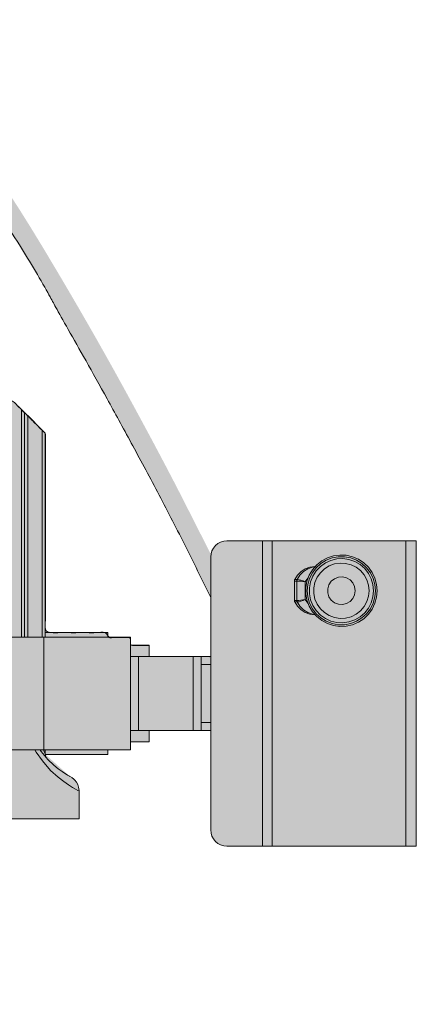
# Model space of a CAD drawing. Header units: inches. Extents: x -352 to 312, y -22 to 980.
# Tile 11 of 11: x 78 to 312, y 401 to 980. Entities that reach past the tile are written whole.
import ezdxf

# ---------------------------------------------------------------- set-up
doc = ezdxf.new("R2010")
doc.units = ezdxf.units.IN
doc.header["$LTSCALE"] = 48
doc.header["$MEASUREMENT"] = 0
doc.layers.add('None', color=7, linetype='Continuous', lineweight=5)

# ---------------------------------------------------------------- blocks, each defined once
blk = doc.blocks.new('Group')
at = {"layer": 'None', "linetype": 'Continuous', "lineweight": 0, "true_color": 0x404040, "transparency": 33554687}
h = blk.add_hatch(color=250, dxfattribs=at)
h.paths.add_polyline_path([(311.74, 493.87), (311.74, 673.4), (200.24, 673.4), (198.45, 673.29), (196.83, 672.93), (195.4, 672.31), (194.14, 671.45), (193.07, 670.33), (192.18, 668.96), (191.47, 667.33), (190.94, 665.45), (190.6, 666.12), (189.82, 667.64), (188.6, 670.02), (186.95, 673.27), (184.87, 677.37), (182.35, 682.33), (179.4, 688.15), (176.02, 694.83), (172.3, 702.13), (168.35, 709.78), (164.16, 717.8), (159.73, 726.18), (155.07, 734.93), (150.17, 744.04), (145.04, 753.51), (139.67, 763.34), (134.12, 773.41), (128.42, 783.6), (122.6, 793.9), (116.63, 804.31), (110.53, 814.84), (104.29, 825.49), (97.92, 836.24), (91.4, 847.12), (84.85, 857.86), (78.37, 868.21), (71.94, 878.19), (65.58, 887.78), (59.27, 896.99), (53.03, 905.81), (46.85, 914.26), (40.73, 922.32), (38.76, 924.85), (36.75, 927.4), (34.7, 929.97), (32.62, 932.55), (30.5, 935.14), (28.35, 937.75), (26.15, 940.38), (23.92, 943.02), (21.67, 945.64), (19.39, 948.19), (17.09, 950.68), (14.77, 953.1), (12.44, 955.45), (10.08, 957.74), (7.71, 959.97), (5.31, 962.12), (2.9, 964.2), (0.48, 966.16), (-1.95, 968.02), (-4.4, 969.78), (-6.85, 971.42), (-9.32, 972.97), (-11.8, 974.4), (-14.28, 975.73), (-16.77, 976.91), (-19.26, 977.91), (-21.74, 978.72), (-24.21, 979.34), (-26.67, 979.77), (-29.13, 980.02), (-31.59, 980.08), (-34.03, 979.95), (-40.22, 978.63), (-45.75, 975.84), (-50.61, 971.6), (-54.81, 965.89), (-58.35, 958.72), (-61.23, 950.1), (-63.45, 940.01), (-65.01, 928.46), (-65.76, 922.36), (-66.39, 916.08), (-66.9, 909.61), (-67.3, 902.97), (-67.58, 896.14), (-67.75, 889.13), (-67.79, 881.94), (-67.72, 874.56), (-70.56, 874.56), (-70.86, 874.56), (-71.13, 874.52), (-71.37, 874.43), (-71.57, 874.29), (-71.74, 874.11), (-71.88, 873.88), (-71.98, 873.61), (-72.05, 873.29), (-75.41, 852.23), (-77.67, 851.37), (-81.15, 825.24), (-81.17, 825.13), (-81.19, 824.99), (-81.2, 824.84), (-81.22, 824.67), (-81.22, 824.49), (-81.23, 824.28), (-81.24, 824.07), (-81.24, 823.83), (-81.24, 809.86), (-80.2, 792.09), (-80.2, 764.31), (-84.64, 764.31), (-84.64, 759.95), (-87, 759.95), (-87, 755.5), (-145.37, 755.5), (-145.37, 758.33), (-191.1, 758.33), (-191.1, 755.6), (-199.41, 755.6), (-218.31, 736.6), (-218.31, 619.43), (-247.6, 619.43), (-247.6, 616.6), (-251.38, 616.6), (-251.38, 636.44), (-258.94, 636.44), (-258.92, 631.79), (-258.9, 627.76), (-258.9, 624.35), (-258.89, 621.56), (-258.9, 619.39), (-258.9, 617.84), (-258.92, 616.91), (-258.94, 616.6), (-268.39, 616.6), (-268.39, 629.83), (-283.51, 629.83), (-288.28, 627.75), (-293.42, 600.16), (-312.99, 600.16), (-312.99, 597.24), (-319.47, 597.24), (-319.47, 594.87), (-351.48, 594.87), (-351.48, 572.26), (-319.6, 572.26), (-319.6, 569.73), (-312.99, 569.73), (-312.99, 566.9), (-293.42, 566.9), (-288.37, 539.31), (-283.51, 537.29), (-268.39, 537.23), (-268.39, 550.46), (-258.94, 550.46), (-258.94, 530.66), (-251.38, 530.66), (-251.38, 550.46), (-247.6, 550.46), (-247.6, 547.62), (-218.41, 547.62), (-218.38, 547.32), (-218.37, 547.03), (-218.41, 546.76), (-218.47, 546.49), (-218.56, 546.24), (-218.69, 546.01), (-218.85, 545.78), (-219.03, 545.57), (-219.12, 545.48), (-219.24, 545.37), (-219.37, 545.22), (-219.53, 545.05), (-219.72, 544.85), (-219.93, 544.63), (-220.16, 544.38), (-220.42, 544.1), (-220.7, 543.8), (-221.01, 543.49), (-221.34, 543.16), (-221.69, 542.82), (-222.07, 542.46), (-222.47, 542.09), (-222.9, 541.71), (-223.35, 541.31), (-223.82, 540.89), (-224.32, 540.47), (-224.84, 540.04), (-225.39, 539.61), (-225.96, 539.16), (-226.55, 538.7), (-227.17, 538.24), (-227.81, 537.77), (-228.47, 537.29), (-229.16, 536.82), (-229.87, 536.36), (-230.61, 535.89), (-231.37, 535.43), (-232.15, 534.98), (-232.96, 534.52), (-233.79, 534.07), (-234.07, 533.92), (-234.33, 533.75), (-234.59, 533.58), (-234.83, 533.39), (-235.07, 533.2), (-235.29, 532.99), (-235.51, 532.77), (-235.72, 532.54), (-235.92, 532.3), (-236.1, 532.06), (-236.28, 531.81), (-236.45, 531.56), (-236.62, 531.3), (-236.77, 531.04), (-236.91, 530.78), (-237.05, 530.51), (-237.18, 530.23), (-237.29, 529.96), (-237.4, 529.68), (-237.5, 529.4), (-237.6, 529.12), (-237.68, 528.84), (-237.75, 528.55), (-237.82, 528.27), (-237.88, 527.98), (-237.93, 527.7), (-237.97, 527.43), (-238.01, 527.16), (-238.03, 526.89), (-238.05, 526.63), (-238.06, 526.37), (-238.07, 526.11), (-238.07, 525.27), (-238.07, 524.09), (-238.08, 522.57), (-238.09, 520.7), (-238.1, 518.49), (-238.11, 515.95), (-238.13, 513.06), (-238.15, 509.83), (-120.23, 509.83), (-120.23, 505.71), (-120.25, 505.5), (-120.28, 505.3), (-120.31, 505.12), (-120.35, 504.96), (-120.41, 504.82), (-120.47, 504.69), (-120.54, 504.57), (-120.62, 504.47), (-120.71, 504.38), (-120.81, 504.27), (-120.92, 504.14), (-121.03, 504.01), (-121.16, 503.86), (-121.29, 503.7), (-121.43, 503.53), (-121.58, 503.34), (-138.15, 503.34), (-138.4, 503.33), (-138.64, 503.3), (-138.86, 503.24), (-139.06, 503.16), (-139.25, 503.05), (-139.42, 502.92), (-139.57, 502.77), (-139.7, 502.59), (-140.26, 501.83), (-141.68, 499.96), (-143.97, 496.97), (-147.12, 492.86), (-151.14, 487.63), (-156.03, 481.28), (-161.78, 473.82), (-168.39, 465.23), (-168.52, 465.07), (-168.63, 464.89), (-168.72, 464.72), (-168.79, 464.53), (-168.85, 464.34), (-168.89, 464.14), (-168.92, 463.93), (-168.93, 463.72), (-168.93, 462.68), (-168.93, 459.98), (-168.94, 455.63), (-168.94, 449.62), (-168.95, 441.95), (-168.96, 432.63), (-168.97, 421.66), (-168.99, 409.03), (-169.02, 408.19), (-169.11, 407.39), (-169.25, 406.62), (-169.45, 405.88), (-169.71, 405.18), (-170.02, 404.51), (-170.39, 403.88), (-170.81, 403.27), (-171.26, 402.69), (-171.72, 402.09), (-172.18, 401.49), (-172.64, 400.88), (-173.11, 400.26), (-173.59, 399.63), (-174.07, 398.99), (-174.55, 398.34), (-174.66, 398.22), (-174.76, 398.09), (-174.85, 397.94), (-174.91, 397.78), (-174.97, 397.6), (-175.01, 397.41), (-175.03, 397.21), (-175.04, 397), (-175.04, 389.73), (-175.05, 389.55), (-175.07, 389.38), (-175.1, 389.21), (-175.14, 389.06), (-175.19, 388.91), (-175.26, 388.77), (-175.33, 388.64), (-175.41, 388.52), (-175.52, 388.37), (-175.66, 388.19), (-175.84, 387.95), (-176.05, 387.67), (-176.29, 387.34), (-176.58, 386.96), (-176.89, 386.53), (-177.25, 386.06), (-177.35, 385.91), (-177.44, 385.76), (-177.51, 385.61), (-177.57, 385.46), (-177.62, 385.31), (-177.65, 385.15), (-177.67, 385), (-177.68, 384.85), (-177.68, 375.37), (-248.55, 375.37), (-248.55, 378.68), (-293.87, 378.68), (-293.87, 370.17), (-248.55, 370.17), (-248.55, 374.42), (-162.78, 374.42), (-162.75, 372.43), (-162.73, 370.7), (-162.72, 369.24), (-162.72, 368.05), (-162.72, 367.12), (-162.73, 366.45), (-162.75, 366.05), (-162.78, 365.92), (-177.57, 365.92), (-177.68, 339.9), (-177.68, 339.7), (-177.66, 339.5), (-177.6, 339.3), (-177.51, 339.1), (-177.39, 338.9), (-177.24, 338.7), (-177.06, 338.5), (-176.85, 338.3), (-176.63, 338.11), (-176.43, 337.93), (-176.24, 337.77), (-176.07, 337.62), (-175.91, 337.48), (-175.77, 337.36), (-175.65, 337.25), (-175.54, 337.15), (-175.42, 337.03), (-175.32, 336.9), (-175.23, 336.75), (-175.16, 336.58), (-175.11, 336.4), (-175.07, 336.19), (-175.04, 335.97), (-175.04, 335.74), (-175.04, 335.29), (-175.04, 334.44), (-175.04, 333.18), (-175.03, 331.52), (-175.03, 329.45), (-175.03, 326.98), (-175.03, 324.1), (-175.03, 320.82), (-175.02, 320.64), (-174.98, 320.47), (-174.92, 320.29), (-174.83, 320.11), (-174.72, 319.93), (-174.58, 319.76), (-174.42, 319.58), (-174.23, 319.4), (-174, 319.21), (-173.73, 318.97), (-173.4, 318.69), (-173.03, 318.37), (-172.61, 318.01), (-172.14, 317.61), (-171.62, 317.17), (-171.06, 316.69), (-170.54, 315.89), (-170.1, 315.09), (-169.72, 314.3), (-169.41, 313.5), (-169.17, 312.71), (-169, 311.92), (-168.9, 311.14), (-168.87, 310.35), (-168.87, 143.78), (-168.84, 142.52), (-168.69, 141.35), (-168.41, 140.25), (-168, 139.25), (-167.46, 138.32), (-166.79, 137.48), (-165.99, 136.72), (-165.06, 136.04), (-163.97, 135.36), (-162.69, 134.57), (-161.21, 133.69), (-159.54, 132.7), (-157.68, 131.61), (-155.62, 130.42), (-153.38, 129.12), (-150.94, 127.73), (-143.95, 127.72), (-143.95, 54.56), (-145.56, 53.97), (-145.56, 49.85), (-145.58, 49.47), (-145.65, 49.11), (-145.75, 48.77), (-145.89, 48.45), (-146.07, 48.16), (-146.28, 47.88), (-146.53, 47.63), (-146.82, 47.4), (-147.52, 46.9), (-149.02, 45.84), (-151.32, 44.2), (-154.42, 42.01), (-158.31, 39.25), (-162.99, 35.92), (-168.47, 32.03), (-174.75, 27.58), (-174.75, -21.95), (-154.16, -21.95), (-153.91, -21.91), (-153.7, -21.85), (-153.52, -21.77), (-153.37, -21.67), (-153.26, -21.55), (-153.18, -21.42), (-153.13, -21.27), (-153.11, -21.1), (-153.11, -18.17), (-153.14, -17.95), (-153.2, -17.76), (-153.29, -17.6), (-153.4, -17.47), (-153.55, -17.36), (-153.73, -17.29), (-153.93, -17.24), (-154.17, -17.23), (-158.78, -17.23), (-159, -17.22), (-159.19, -17.18), (-159.35, -17.11), (-159.49, -17.02), (-159.59, -16.9), (-159.66, -16.76), (-159.7, -16.58), (-159.72, -16.38), (-159.72, -16.08), (-159.72, -15.57), (-159.72, -14.88), (-159.72, -14), (-159.72, -12.92), (-159.72, -11.65), (-159.73, -10.19), (-159.73, -8.54), (-159.69, -8.31), (-159.62, -8.12), (-159.54, -7.96), (-159.43, -7.83), (-159.3, -7.72), (-159.15, -7.65), (-158.98, -7.61), (-158.78, -7.59), (-153.96, -7.59), (-153.77, -7.56), (-153.61, -7.52), (-153.47, -7.45), (-153.36, -7.38), (-153.27, -7.28), (-153.21, -7.17), (-153.17, -7.05), (-153.16, -6.91), (-153.16, -5.61), (-153.19, -5.43), (-153.25, -5.28), (-153.32, -5.15), (-153.43, -5.04), (-153.55, -4.96), (-153.7, -4.9), (-153.87, -4.86), (-154.06, -4.85), (-158.78, -4.85), (-159.01, -4.82), (-159.2, -4.76), (-159.36, -4.68), (-159.49, -4.59), (-159.6, -4.47), (-159.67, -4.34), (-159.71, -4.18), (-159.73, -4.01), (-159.73, -3.75), (-159.73, -3.33), (-159.73, -2.76), (-159.72, -2.04), (-159.72, -1.17), (-159.72, -0.14), (-159.72, 1.04), (-159.71, 2.38), (-159.65, 2.57), (-159.57, 2.73), (-159.48, 2.86), (-159.38, 2.98), (-159.26, 3.06), (-159.13, 3.12), (-159, 3.16), (-158.85, 3.17), (-91.7, 3.18), (-91.7, 1.85), (-78.66, -22.27), (-46.15, -22.34), (-33.11, 1.85), (-33.11, 3.18), (33.97, 3.18), (34.19, 3.14), (34.38, 3.08), (34.55, 3), (34.68, 2.89), (34.78, 2.76), (34.86, 2.61), (34.9, 2.43), (34.92, 2.24), (34.92, -3.91), (34.91, -4.13), (34.87, -4.32), (34.81, -4.48), (34.7, -4.61), (34.57, -4.72), (34.4, -4.79), (34.2, -4.84), (33.97, -4.85), (29.25, -4.85), (29.04, -4.89), (28.85, -4.94), (28.7, -5), (28.57, -5.08), (28.47, -5.17), (28.4, -5.28), (28.36, -5.41), (28.34, -5.54), (28.34, -6.73), (28.36, -6.93), (28.4, -7.11), (28.45, -7.25), (28.53, -7.38), (28.62, -7.47), (28.73, -7.54), (28.86, -7.58), (29, -7.59), (33.97, -7.59), (34.19, -7.65), (34.38, -7.72), (34.55, -7.81), (34.68, -7.92), (34.78, -8.05), (34.86, -8.19), (34.9, -8.36), (34.92, -8.54), (34.92, -16.28), (34.88, -16.5), (34.82, -16.69), (34.75, -16.85), (34.65, -16.98), (34.54, -17.09), (34.41, -17.16), (34.26, -17.2), (34.09, -17.22), (29.16, -17.22), (28.97, -17.25), (28.81, -17.3), (28.67, -17.38), (28.56, -17.49), (28.47, -17.62), (28.41, -17.78), (28.37, -17.96), (28.36, -18.17), (28.36, -21.26), (28.4, -21.42), (28.45, -21.56), (28.53, -21.68), (28.62, -21.77), (28.72, -21.85), (28.84, -21.9), (28.98, -21.93), (29.13, -21.94), (29.59, -21.94), (30.67, -21.94), (32.36, -21.94), (34.65, -21.94), (37.56, -21.95), (41.08, -21.95), (45.2, -21.95), (49.94, -21.95), (49.94, 27.53), (21.81, 47.56), (21.56, 47.84), (21.34, 48.11), (21.16, 48.38), (21.01, 48.66), (20.9, 48.94), (20.81, 49.21), (20.76, 49.49), (20.75, 49.77), (20.75, 50.09), (20.75, 50.46), (20.75, 50.9), (20.75, 51.4), (20.75, 51.96), (20.75, 52.59), (20.74, 53.28), (20.74, 54.03), (19.14, 54.64), (19.14, 127.72), (26.1, 127.72), (39.29, 135.24), (40.44, 135.99), (41.43, 136.82), (42.27, 137.74), (42.96, 138.73), (43.49, 139.8), (43.87, 140.96), (44.1, 142.2), (44.18, 143.51), (44.18, 147.31), (44.17, 155.97), (44.17, 169.51), (44.16, 187.92), (44.15, 211.2), (44.14, 239.35), (44.13, 272.38), (44.11, 310.28), (44.26, 311.54), (44.46, 312.7), (44.72, 313.74), (45.03, 314.68), (45.4, 315.5), (45.82, 316.22), (46.3, 316.82), (46.83, 317.31), (47.36, 317.73), (47.85, 318.11), (48.28, 318.45), (48.66, 318.75), (48.98, 319.01), (49.26, 319.22), (49.49, 319.4), (49.66, 319.54), (49.79, 319.67), (49.91, 319.81), (50, 319.97), (50.08, 320.16), (50.14, 320.37), (50.19, 320.6), (50.21, 320.85), (50.22, 321.12), (50.22, 335.87), (50.24, 336.09), (50.27, 336.29), (50.31, 336.48), (50.37, 336.65), (50.45, 336.81), (50.54, 336.95), (50.64, 337.08), (50.76, 337.19), (50.9, 337.3), (51.05, 337.42), (51.22, 337.55), (51.4, 337.68), (51.6, 337.82), (51.82, 337.98), (52.05, 338.13), (52.29, 338.3), (52.43, 338.43), (52.55, 338.59), (52.64, 338.76), (52.73, 338.96), (52.79, 339.18), (52.83, 339.43), (52.86, 339.69), (52.87, 339.98), (52.87, 365.92), (37.97, 365.92), (37.97, 374.42), (123.74, 374.42), (123.74, 370.17), (169.05, 370.17), (169.05, 378.68), (158.43, 378.69), (149.22, 378.7), (141.43, 378.71), (135.06, 378.71), (130.11, 378.71), (126.58, 378.7), (124.47, 378.69), (123.78, 378.68), (123.79, 378.61), (123.8, 378.45), (123.81, 378.19), (123.81, 377.83), (123.81, 377.38), (123.8, 376.82), (123.79, 376.17), (123.78, 375.42), (52.87, 375.42), (52.87, 384.67), (52.86, 384.87), (52.84, 385.06), (52.81, 385.25), (52.75, 385.43), (52.69, 385.61), (52.6, 385.78), (52.5, 385.95), (52.39, 386.12), (52.26, 386.3), (52.1, 386.51), (51.92, 386.75), (51.71, 387.03), (51.49, 387.33), (51.23, 387.67), (50.96, 388.04), (50.66, 388.44), (50.56, 388.6), (50.47, 388.77), (50.39, 388.93), (50.33, 389.09), (50.28, 389.25), (50.25, 389.41), (50.23, 389.57), (50.22, 389.72), (50.22, 396.86), (50.22, 397.06), (50.19, 397.27), (50.14, 397.48), (50.07, 397.69), (49.98, 397.91), (49.86, 398.13), (49.72, 398.35), (49.56, 398.58), (49.35, 398.86), (49.09, 399.22), (48.76, 399.66), (48.37, 400.18), (47.91, 400.79), (47.39, 401.48), (46.82, 402.26), (46.17, 403.11), (45.68, 403.72), (45.25, 404.4), (44.88, 405.17), (44.58, 406.02), (44.35, 406.96), (44.19, 407.98), (44.09, 409.08), (44.05, 410.26), (44.05, 412.17), (44.06, 415.44), (44.06, 420.07), (44.07, 426.06), (44.08, 433.41), (44.09, 442.13), (44.1, 452.2), (44.11, 463.64), (44.09, 463.89), (44.04, 464.12), (43.99, 464.35), (43.92, 464.56), (43.85, 464.76), (43.75, 464.95), (43.65, 465.13), (43.53, 465.29), (42.98, 466.01), (41.56, 467.86), (39.28, 470.82), (36.13, 474.9), (32.11, 480.11), (27.24, 486.44), (21.49, 493.89), (14.89, 502.46), (14.75, 502.65), (14.6, 502.82), (14.43, 502.96), (14.25, 503.07), (14.06, 503.16), (13.85, 503.23), (13.63, 503.26), (13.39, 503.28), (12.91, 503.28), (11.98, 503.28), (10.59, 503.29), (8.74, 503.31), (6.43, 503.33), (3.66, 503.35), (0.43, 503.37), (-3.26, 503.4), (-4.14, 504.5), (-4.25, 504.62), (-4.33, 504.76), (-4.41, 504.91), (-4.47, 505.08), (-4.52, 505.26), (-4.55, 505.45), (-4.57, 505.66), (-4.58, 505.89), (-4.58, 509.83), (113.34, 509.83), (113.34, 526.19), (113.28, 527.48), (113.07, 528.68), (112.72, 529.8), (112.23, 530.84), (111.59, 531.8), (110.81, 532.68), (109.89, 533.49), (108.82, 534.21), (108.4, 534.46), (107.98, 534.71), (107.55, 534.96), (107.14, 535.21), (106.72, 535.46), (106.31, 535.71), (105.9, 535.95), (105.49, 536.2), (105.08, 536.44), (104.67, 536.7), (104.26, 536.96), (103.84, 537.23), (103.42, 537.5), (103, 537.79), (102.58, 538.08), (102.16, 538.38), (101.73, 538.69), (101.29, 539.02), (100.86, 539.35), (100.42, 539.7), (99.97, 540.06), (99.52, 540.44), (99.06, 540.82), (98.6, 541.22), (98.13, 541.63), (97.66, 542.07), (97.17, 542.53), (96.68, 543.01), (96.17, 543.51), (95.66, 544.04), (95.14, 544.58), (94.61, 545.15), (94.52, 545.24), (94.45, 545.33), (94.37, 545.41), (94.3, 545.49), (94.24, 545.57), (94.17, 545.65), (94.11, 545.72), (94.06, 545.8), (94.01, 545.87), (93.96, 545.94), (93.91, 546.01), (93.87, 546.08), (93.83, 546.15), (93.79, 546.21), (93.75, 546.28), (93.72, 546.35), (93.69, 546.42), (93.67, 546.49), (93.64, 546.56), (93.62, 546.63), (93.6, 546.7), (93.58, 546.78), (93.56, 546.85), (93.55, 546.93), (93.54, 547), (93.53, 547.08), (93.52, 547.16), (93.52, 547.25), (93.51, 547.34), (93.51, 547.43), (93.5, 547.52), (93.5, 547.62), (93.72, 547.62), (94.11, 547.62), (94.66, 547.62), (95.37, 547.62), (96.25, 547.61), (97.3, 547.61), (98.51, 547.61), (99.88, 547.6), (101.35, 547.6), (102.85, 547.59), (104.39, 547.59), (105.94, 547.58), (107.53, 547.58), (109.15, 547.57), (110.8, 547.57), (112.48, 547.57), (114.15, 547.56), (115.79, 547.56), (117.39, 547.56), (118.95, 547.56), (120.47, 547.56), (121.95, 547.56), (123.39, 547.56), (124.8, 547.56), (126.1, 547.56), (127.23, 547.57), (128.18, 547.57), (128.96, 547.58), (129.57, 547.59), (130, 547.6), (130.26, 547.61), (130.35, 547.62), (130.35, 550.46), (143.58, 550.46), (143.58, 555.18), (154.51, 555.29), (154.51, 561.9), (190.8, 561.9), (190.8, 503.32), (190.98, 501.1), (191.46, 499.18), (192.24, 497.56), (193.31, 496.23), (194.67, 495.2), (196.33, 494.46), (198.29, 494.02), (200.54, 493.87)])
h.paths.add_polyline_path([(190.8, 640.14), (190.8, 605.36), (154.51, 605.36), (154.54, 611.87), (143.58, 611.87), (143.58, 616.6), (130.35, 616.6), (130.35, 619.43), (93.5, 619.43), (93.5, 736.6), (74.55, 755.54), (59.48, 755.54), (59.48, 778.74), (31.14, 778.74), (31.14, 755.5), (-37.87, 755.5), (-37.87, 759.88), (-40.23, 759.88), (-40.23, 764.29), (-43.91, 764.29), (-43.91, 792.09), (-42.87, 809.86), (-42.87, 824.11), (-42.95, 825.15), (-46.4, 851.39), (-48.7, 852.28), (-52.06, 873.29), (-52.15, 873.58), (-52.26, 873.84), (-52.4, 874.05), (-52.55, 874.23), (-52.74, 874.37), (-52.94, 874.47), (-53.17, 874.53), (-53.42, 874.55), (-53.7, 874.55), (-54, 874.56), (-54.33, 874.56), (-54.69, 874.56), (-55.07, 874.56), (-55.48, 874.56), (-55.92, 874.56), (-56.39, 874.56), (-56.47, 881.77), (-56.37, 887.71), (-56.26, 892.93), (-56.15, 897.44), (-56.03, 901.24), (-55.91, 904.32), (-55.79, 906.69), (-55.66, 908.35), (-55.53, 909.29), (-55.48, 909.58), (-55.41, 910), (-55.34, 910.57), (-55.27, 911.26), (-55.18, 912.1), (-55.09, 913.06), (-54.99, 914.17), (-54.88, 915.41), (-54.76, 916.75), (-54.62, 918.13), (-54.47, 919.57), (-54.31, 921.05), (-54.14, 922.59), (-53.94, 924.17), (-53.74, 925.81), (-53.52, 927.5), (-53.28, 929.21), (-53.03, 930.93), (-52.76, 932.66), (-52.47, 934.4), (-52.17, 936.14), (-51.85, 937.89), (-51.51, 939.64), (-51.15, 941.41), (-50.77, 943.14), (-50.37, 944.79), (-49.95, 946.36), (-49.5, 947.85), (-49.03, 949.26), (-48.53, 950.59), (-48.01, 951.84), (-47.47, 953.02), (-47.2, 953.57), (-46.93, 954.12), (-46.66, 954.68), (-46.39, 955.24), (-46.11, 955.81), (-45.84, 956.38), (-45.56, 956.95), (-45.28, 957.53), (-44.99, 958.11), (-44.69, 958.68), (-44.38, 959.25), (-44.06, 959.81), (-43.72, 960.36), (-43.37, 960.9), (-43, 961.44), (-42.63, 961.97), (-42.24, 962.49), (-41.83, 963), (-41.4, 963.49), (-40.95, 963.98), (-40.49, 964.45), (-40, 964.9), (-39.5, 965.35), (-38.98, 965.78), (-38.44, 966.2), (-37.87, 966.59), (-37.27, 966.95), (-36.63, 967.29), (-35.97, 967.61), (-35.28, 967.91), (-34.56, 968.18), (-33.82, 968.42), (-31.7, 968.86), (-29.43, 968.93), (-27, 968.62), (-24.41, 967.95), (-21.67, 966.9), (-18.76, 965.48), (-15.7, 963.69), (-12.48, 961.54), (-7.47, 958.14), (-2.14, 953.82), (3.53, 948.59), (9.53, 942.43), (15.86, 935.36), (22.52, 927.37), (29.51, 918.45), (36.83, 908.62), (46.9, 894.41), (56.24, 880.93), (64.86, 868.18), (72.76, 856.17), (79.93, 844.89), (86.38, 834.34), (92.11, 824.53), (97.11, 815.45), (98.04, 813.73), (99.16, 811.67), (100.48, 809.29), (101.99, 806.57), (103.71, 803.52), (105.62, 800.13), (107.73, 796.41), (110.03, 792.36), (112.49, 788.03), (115.06, 783.49), (117.73, 778.73), (120.52, 773.75), (123.41, 768.56), (126.42, 763.15), (129.53, 757.53), (132.76, 751.69), (136.07, 745.66), (139.45, 739.47), (142.89, 733.13), (146.4, 726.63), (149.97, 719.98), (153.61, 713.17), (157.31, 706.2), (161.08, 699.07), (164.88, 691.84), (168.65, 684.58), (172.39, 677.27), (176.12, 669.92), (179.82, 662.54), (183.5, 655.11), (187.16, 647.65)])
for points in [[(79.36, 750.81), (80.36, 749.81), (80.98, 749.2), (81.19, 748.99)], [(81.19, 748.99), (81.25, 748.93), (81.42, 748.76), (81.7, 748.48), (82.07, 748.1), (82.54, 747.64), (83.08, 747.1)], [(91.58, 738.59), (92.22, 737.95), (92.75, 737.42), (93.15, 737.03), (93.39, 736.79), (93.47, 736.7)], [(200.24, 673.4), (198.4, 673.21), (196.63, 672.68), (194.99, 671.8), (193.56, 670.63), (192.39, 669.2), (191.52, 667.56), (190.98, 665.79), (190.8, 663.95)], [(288.71, 644.1), (288.37, 640.34), (287.37, 636.71), (285.73, 633.31), (283.52, 630.26), (280.79, 627.65), (277.65, 625.58), (274.18, 624.09), (270.5, 623.25), (266.74, 623.09), (263, 623.59), (259.41, 624.76), (256.09, 626.54), (253.15, 628.89), (250.66, 631.73), (248.73, 634.97), (247.41, 638.5), (246.73, 642.21), (246.73, 645.98), (247.41, 649.69), (248.73, 653.22), (250.66, 656.46), (253.15, 659.3), (256.09, 661.65), (259.41, 663.43), (263, 664.6), (266.74, 665.11), (270.5, 664.94), (274.18, 664.1), (277.65, 662.62), (280.79, 660.54), (283.52, 657.93), (285.73, 654.88), (287.37, 651.49), (288.37, 647.85), (288.71, 644.1)], [(287.74, 644.1), (287.4, 640.41), (286.38, 636.85), (284.74, 633.54), (282.5, 630.58), (279.77, 628.09), (276.62, 626.14), (273.17, 624.8), (269.53, 624.12), (265.83, 624.12), (262.19, 624.8), (258.74, 626.14), (255.59, 628.09), (252.86, 630.58), (250.62, 633.54), (248.97, 636.85), (247.96, 640.41), (247.62, 644.1), (247.96, 647.78), (248.97, 651.34), (250.62, 654.66), (252.86, 657.61), (255.59, 660.1), (258.74, 662.05), (262.19, 663.39), (265.83, 664.07), (269.53, 664.07), (273.17, 663.39), (276.62, 662.05), (279.77, 660.1), (282.5, 657.61), (284.74, 654.66), (286.38, 651.34), (287.4, 647.78), (287.74, 644.1)], [(286.58, 644.1), (286.24, 640.52), (285.22, 637.07), (283.58, 633.88), (281.36, 631.06), (278.64, 628.7), (275.53, 626.91), (272.13, 625.73), (268.58, 625.22), (264.99, 625.39), (261.5, 626.24), (258.23, 627.73), (255.3, 629.81), (252.83, 632.41), (250.88, 635.44), (249.55, 638.77), (248.87, 642.3), (248.87, 645.89), (249.55, 649.42), (250.88, 652.75), (252.83, 655.78), (255.3, 658.38), (258.23, 660.46), (261.5, 661.95), (264.99, 662.8), (268.58, 662.97), (272.13, 662.46), (275.53, 661.28), (278.64, 659.49), (281.36, 657.14), (283.58, 654.31), (285.22, 651.12), (286.24, 647.67), (286.58, 644.1)], [(251.97, 658.27), (249.1, 657.94), (246.37, 656.95), (243.9, 655.37), (241.81, 653.25), (240.19, 650.7)], [(241.68, 650.7), (243.29, 653.25), (245.39, 655.37), (247.86, 656.95), (250.59, 657.94), (252.07, 658.19)], [(283.98, 644.1), (283.65, 640.81), (282.66, 637.67), (281.06, 634.78), (278.91, 632.28), (276.3, 630.26), (273.34, 628.81), (270.15, 627.98), (266.85, 627.82), (263.59, 628.31), (260.5, 629.46), (257.7, 631.2), (255.31, 633.48), (253.43, 636.18), (252.13, 639.22), (251.46, 642.45), (251.46, 645.74), (252.13, 648.98), (253.43, 652.01), (255.31, 654.71), (257.7, 656.99), (260.5, 658.73), (263.59, 659.88), (266.85, 660.38), (270.15, 660.21), (273.34, 659.38), (276.3, 657.93), (278.91, 655.91), (281.06, 653.41), (282.66, 650.52), (283.65, 647.38), (283.98, 644.1)], [(240.19, 650.7), (240.14, 650.6), (240.1, 650.5), (240.07, 650.39), (240.04, 650.28), (240.02, 650.17), (240, 650.05), (239.99, 649.94), (239.99, 649.82)], [(241.47, 649.82), (241.48, 649.94), (241.49, 650.05), (241.5, 650.17), (241.53, 650.28), (241.55, 650.39), (241.59, 650.5), (241.63, 650.6), (241.68, 650.7)], [(241.47, 649.82), (241.77, 649.82), (242.59, 649.76), (243.71, 649.66), (245, 649.51), (246.3, 649.34), (246.32, 649.33)], [(241.68, 650.7), (241.97, 650.68), (242.77, 650.53), (243.85, 650.24), (245.08, 649.83), (246.3, 649.34), (246.32, 649.33)], [(248.06, 651.66), (247.87, 651.47), (246.32, 649.33)], [(275.83, 644.1), (275.47, 641.69), (274.41, 639.5), (272.76, 637.72), (270.66, 636.51), (268.29, 635.97), (265.87, 636.15), (263.6, 637.04), (261.71, 638.55), (260.34, 640.56), (259.62, 642.88), (259.62, 645.31), (260.34, 647.63), (261.71, 649.64), (263.6, 651.15), (265.87, 652.04), (268.29, 652.22), (270.66, 651.68), (272.76, 650.47), (274.41, 648.69), (275.47, 646.5), (275.83, 644.1)], [(239.99, 638.37), (239.99, 638.25), (240, 638.14), (240.02, 638.03), (240.04, 637.91), (240.07, 637.8), (240.1, 637.69), (240.14, 637.59), (240.19, 637.49)], [(240.19, 637.49), (241.81, 634.94), (243.9, 632.82), (246.37, 631.24), (249.1, 630.25), (251.97, 629.92)], [(241.47, 638.37), (241.77, 638.38), (242.59, 638.43), (243.71, 638.53), (245, 638.68), (246.3, 638.85), (246.32, 638.86)], [(241.68, 637.49), (241.63, 637.59), (241.59, 637.69), (241.55, 637.8), (241.53, 637.91), (241.5, 638.03), (241.49, 638.14), (241.48, 638.25), (241.47, 638.37)], [(246.32, 638.86), (246.3, 638.85), (245.08, 638.36), (243.85, 637.95), (242.77, 637.66), (241.97, 637.51), (241.68, 637.49)], [(252.07, 630), (250.59, 630.25), (247.86, 631.24), (245.39, 632.82), (243.29, 634.94), (241.68, 637.49)], [(246.32, 638.86), (247.87, 636.72), (248.06, 636.53)], [(113.23, 526.3), (113.25, 526.29), (112.58, 526.63), (111.17, 527.38), (109.4, 528.39), (107.11, 529.81), (104.27, 531.76), (100.97, 534.34), (96.57, 538.4), (91.73, 543.92), (88.17, 549.05), (87.35, 550.56)], [(90.37, 550.56), (91.06, 549.51), (94.88, 544.89), (98.44, 541.43), (101.05, 539.27), (103.28, 537.65), (106.59, 535.55), (107.7, 534.93), (108.24, 534.63), (108.22, 534.64)], [(93.47, 547.9), (93.43, 547.99), (93.35, 548.16), (93.04, 548.88), (92.41, 550.42)], [(93.47, 547.9), (93.49, 547.55), (93.54, 547.2), (93.62, 546.87), (93.73, 546.53), (93.87, 546.22), (94.04, 545.91), (94.23, 545.62), (94.46, 545.36)], [(113.29, 526.3), (113.31, 526.56), (113.06, 528.45), (112.5, 530.1), (111.74, 531.48), (110.89, 532.58), (110.02, 533.43), (109.23, 534.04), (108.8, 534.31)], [(190.8, 503.32), (190.98, 501.47), (191.52, 499.7), (192.39, 498.07), (193.56, 496.64), (194.99, 495.46), (196.63, 494.59), (198.4, 494.05), (200.24, 493.87)]]:
    blk.add_hatch(color=250, dxfattribs=at).paths.add_polyline_path(points)
at = {"layer": 'None', "color": 7, "linetype": 'Continuous', "lineweight": 5, "transparency": 33554687}
for p, q in [((79.36, 750.81), (77.41, 752.77)), ((79.36, 616.7), (79.36, 750.81)), ((81.19, 748.99), (81.19, 616.7)), ((91.58, 738.59), (83.08, 747.1)), ((83.08, 747.1), (83.08, 616.7)), ((91.58, 616.7), (91.58, 738.59)), ((93.47, 736.7), (93.47, 616.7)), ((221.16, 673.4), (200.24, 673.4)), ((221.16, 493.87), (221.16, 673.4)), ((226.98, 493.87), (226.98, 673.4)), ((305.52, 673.4), (226.98, 673.4)), ((305.52, 493.87), (305.52, 673.4)), ((311.74, 493.87), (311.74, 673.4)), ((190.8, 503.32), (190.8, 663.95)), ((252.14, 658.27), (251.97, 658.27)), ((239.99, 649.82), (239.99, 638.37)), ((241.47, 649.82), (239.99, 649.82)), ((241.68, 650.7), (240.19, 650.7)), ((241.47, 638.37), (241.47, 649.82)), ((246.32, 649.33), (246.32, 638.86)), ((241.47, 638.37), (239.99, 638.37)), ((241.68, 637.49), (240.19, 637.49)), ((251.97, 629.92), (252.14, 629.92)), ((92.66, 616.7), (-217.53, 616.7)), ((92.66, 550.56), (92.66, 616.7)), ((143.55, 616.7), (92.66, 616.7)), ((130.32, 619.54), (93.47, 619.54)), ((143.55, 550.56), (143.55, 616.7)), ((154.51, 611.98), (143.55, 611.98)), ((148.28, 561.9), (148.28, 605.36)), ((180.4, 605.36), (148.28, 605.36)), ((180.4, 561.9), (180.4, 605.36)), ((185.13, 605.36), (190.8, 605.36)), ((190.8, 600.64), (185.13, 600.64)), ((185.13, 566.62), (185.13, 600.64)), ((185.13, 566.62), (190.8, 566.62)), ((180.4, 561.9), (148.28, 561.9)), ((190.8, 561.9), (185.13, 561.9)), ((92.66, 550.56), (-217.53, 550.56)), ((90.33, 550.56), (90.37, 550.47)), ((143.55, 550.56), (92.66, 550.56)), ((93.47, 550.56), (93.47, 547.9)), ((143.55, 555.29), (154.51, 555.29)), ((93.48, 547.73), (130.32, 547.73)), ((113.32, 509.93), (113.32, 526.3)), ((221.16, 493.87), (200.24, 493.87)), ((305.52, 493.87), (226.98, 493.87))]:
    blk.add_line(p, q, dxfattribs=at)
at = {"layer": 'None', "color": 7, "linetype": 'Continuous', "lineweight": 5, "transparency": 33554687, "flags": 128}
for points in [[(79.36, 750.81), (80.36, 749.81), (80.98, 749.2), (81.19, 748.99)], [(81.19, 748.99), (81.25, 748.93), (81.42, 748.76), (81.7, 748.48), (82.07, 748.1), (82.54, 747.64), (83.08, 747.1)], [(91.58, 738.59), (92.22, 737.95), (92.75, 737.42), (93.15, 737.03), (93.39, 736.79), (93.47, 736.7)], [(200.24, 673.4), (198.4, 673.21), (196.63, 672.68), (194.99, 671.8), (193.56, 670.63), (192.39, 669.2), (191.52, 667.56), (190.98, 665.79), (190.8, 663.95)], [(226.98, 673.4), (226.27, 673.4), (225.56, 673.4), (224.84, 673.4), (224.11, 673.4), (223.38, 673.4), (222.64, 673.4), (221.9, 673.4), (221.16, 673.4)], [(311.74, 673.4), (311.63, 673.4), (311.3, 673.4), (310.77, 673.4), (310.03, 673.4), (309.12, 673.4), (308.04, 673.4), (306.84, 673.4), (305.52, 673.4)], [(288.71, 644.1), (288.37, 640.34), (287.37, 636.71), (285.73, 633.31), (283.52, 630.26), (280.79, 627.65), (277.65, 625.58), (274.18, 624.09), (270.5, 623.25), (266.74, 623.09), (263, 623.59), (259.41, 624.76), (256.09, 626.54), (253.15, 628.89), (250.66, 631.73), (248.73, 634.97), (247.41, 638.5), (246.73, 642.21), (246.73, 645.98), (247.41, 649.69), (248.73, 653.22), (250.66, 656.46), (253.15, 659.3), (256.09, 661.65), (259.41, 663.43), (263, 664.6), (266.74, 665.11), (270.5, 664.94), (274.18, 664.1), (277.65, 662.62), (280.79, 660.54), (283.52, 657.93), (285.73, 654.88), (287.37, 651.49), (288.37, 647.85), (288.71, 644.1)], [(287.74, 644.1), (287.4, 640.41), (286.38, 636.85), (284.74, 633.54), (282.5, 630.58), (279.77, 628.09), (276.62, 626.14), (273.17, 624.8), (269.53, 624.12), (265.83, 624.12), (262.19, 624.8), (258.74, 626.14), (255.59, 628.09), (252.86, 630.58), (250.62, 633.54), (248.97, 636.85), (247.96, 640.41), (247.62, 644.1), (247.96, 647.78), (248.97, 651.34), (250.62, 654.66), (252.86, 657.61), (255.59, 660.1), (258.74, 662.05), (262.19, 663.39), (265.83, 664.07), (269.53, 664.07), (273.17, 663.39), (276.62, 662.05), (279.77, 660.1), (282.5, 657.61), (284.74, 654.66), (286.38, 651.34), (287.4, 647.78), (287.74, 644.1)], [(286.58, 644.1), (286.24, 640.52), (285.22, 637.07), (283.58, 633.88), (281.36, 631.06), (278.64, 628.7), (275.53, 626.91), (272.13, 625.73), (268.58, 625.22), (264.99, 625.39), (261.5, 626.24), (258.23, 627.73), (255.3, 629.81), (252.83, 632.41), (250.88, 635.44), (249.55, 638.77), (248.87, 642.3), (248.87, 645.89), (249.55, 649.42), (250.88, 652.75), (252.83, 655.78), (255.3, 658.38), (258.23, 660.46), (261.5, 661.95), (264.99, 662.8), (268.58, 662.97), (272.13, 662.46), (275.53, 661.28), (278.64, 659.49), (281.36, 657.14), (283.58, 654.31), (285.22, 651.12), (286.24, 647.67), (286.58, 644.1)], [(251.97, 658.27), (249.1, 657.94), (246.37, 656.95), (243.9, 655.37), (241.81, 653.25), (240.19, 650.7)], [(241.68, 650.7), (243.29, 653.25), (245.39, 655.37), (247.86, 656.95), (250.59, 657.94), (252.07, 658.19)], [(283.98, 644.1), (283.65, 640.81), (282.66, 637.67), (281.06, 634.78), (278.91, 632.28), (276.3, 630.26), (273.34, 628.81), (270.15, 627.98), (266.85, 627.82), (263.59, 628.31), (260.5, 629.46), (257.7, 631.2), (255.31, 633.48), (253.43, 636.18), (252.13, 639.22), (251.46, 642.45), (251.46, 645.74), (252.13, 648.98), (253.43, 652.01), (255.31, 654.71), (257.7, 656.99), (260.5, 658.73), (263.59, 659.88), (266.85, 660.38), (270.15, 660.21), (273.34, 659.38), (276.3, 657.93), (278.91, 655.91), (281.06, 653.41), (282.66, 650.52), (283.65, 647.38), (283.98, 644.1)], [(240.19, 650.7), (240.14, 650.6), (240.1, 650.5), (240.07, 650.39), (240.04, 650.28), (240.02, 650.17), (240, 650.05), (239.99, 649.94), (239.99, 649.82)], [(241.47, 649.82), (241.48, 649.94), (241.49, 650.05), (241.5, 650.17), (241.53, 650.28), (241.55, 650.39), (241.59, 650.5), (241.63, 650.6), (241.68, 650.7)], [(241.47, 649.82), (241.77, 649.82), (242.59, 649.76), (243.71, 649.66), (245, 649.51), (246.3, 649.34), (246.32, 649.33)], [(241.68, 650.7), (241.97, 650.68), (242.77, 650.53), (243.85, 650.24), (245.08, 649.83), (246.3, 649.34), (246.32, 649.33)], [(248.06, 651.66), (247.87, 651.47), (246.32, 649.33)], [(275.83, 644.1), (275.47, 641.69), (274.41, 639.5), (272.76, 637.72), (270.66, 636.51), (268.29, 635.97), (265.87, 636.15), (263.6, 637.04), (261.71, 638.55), (260.34, 640.56), (259.62, 642.88), (259.62, 645.31), (260.34, 647.63), (261.71, 649.64), (263.6, 651.15), (265.87, 652.04), (268.29, 652.22), (270.66, 651.68), (272.76, 650.47), (274.41, 648.69), (275.47, 646.5), (275.83, 644.1)], [(239.99, 638.37), (239.99, 638.25), (240, 638.14), (240.02, 638.03), (240.04, 637.91), (240.07, 637.8), (240.1, 637.69), (240.14, 637.59), (240.19, 637.49)], [(240.19, 637.49), (241.81, 634.94), (243.9, 632.82), (246.37, 631.24), (249.1, 630.25), (251.97, 629.92)], [(241.47, 638.37), (241.77, 638.38), (242.59, 638.43), (243.71, 638.53), (245, 638.68), (246.3, 638.85), (246.32, 638.86)], [(241.68, 637.49), (241.63, 637.59), (241.59, 637.69), (241.55, 637.8), (241.53, 637.91), (241.5, 638.03), (241.49, 638.14), (241.48, 638.25), (241.47, 638.37)], [(246.32, 638.86), (246.3, 638.85), (245.08, 638.36), (243.85, 637.95), (242.77, 637.66), (241.97, 637.51), (241.68, 637.49)], [(252.07, 630), (250.59, 630.25), (247.86, 631.24), (245.39, 632.82), (243.29, 634.94), (241.68, 637.49)], [(246.32, 638.86), (247.87, 636.72), (248.06, 636.53)], [(130.32, 616.7), (130.32, 618.21), (130.32, 619.2), (130.32, 619.54)], [(154.51, 611.98), (154.51, 611.9), (154.51, 611.23), (154.51, 609.92), (154.51, 608), (154.51, 605.5), (154.51, 605.36)], [(148.28, 605.36), (147.35, 605.36), (146.47, 605.36), (145.65, 605.36), (144.94, 605.36), (144.35, 605.36), (143.91, 605.36), (143.64, 605.36), (143.55, 605.36)], [(185.13, 605.36), (185.04, 605.36), (184.77, 605.36), (184.33, 605.36), (183.74, 605.36), (183.03, 605.36), (182.21, 605.36), (181.32, 605.36), (180.4, 605.36)], [(185.13, 600.64), (185.13, 601.56), (185.13, 602.45), (185.13, 603.26), (185.13, 603.98), (185.13, 604.57), (185.13, 605), (185.13, 605.27), (185.13, 605.36)], [(185.13, 561.9), (185.13, 561.99), (185.13, 562.26), (185.13, 562.7), (185.13, 563.28), (185.13, 564), (185.13, 564.82), (185.13, 565.7), (185.13, 566.62)], [(148.28, 561.9), (147.35, 561.9), (146.47, 561.9), (145.65, 561.9), (144.94, 561.9), (144.35, 561.9), (143.91, 561.9), (143.64, 561.9), (143.55, 561.9)], [(154.51, 561.9), (154.51, 560.45), (154.51, 558.23), (154.51, 556.61), (154.51, 555.62), (154.51, 555.29)], [(185.13, 561.9), (185.04, 561.9), (184.77, 561.9), (184.33, 561.9), (183.74, 561.9), (183.03, 561.9), (182.21, 561.9), (181.32, 561.9), (180.4, 561.9)], [(113.23, 526.3), (113.25, 526.29), (112.58, 526.63), (111.17, 527.38), (109.4, 528.39), (107.11, 529.81), (104.27, 531.76), (100.97, 534.34), (96.57, 538.4), (91.73, 543.92), (88.17, 549.05), (87.35, 550.56)], [(90.37, 550.56), (91.06, 549.51), (94.88, 544.89), (98.44, 541.43), (101.05, 539.27), (103.28, 537.65), (106.59, 535.55), (107.7, 534.93), (108.24, 534.63), (108.22, 534.64)], [(93.47, 547.9), (93.43, 547.99), (93.35, 548.16), (93.04, 548.88), (92.41, 550.42)], [(130.32, 547.73), (130.32, 548.06), (130.32, 549.06), (130.32, 550.56)], [(93.47, 547.9), (93.49, 547.55), (93.54, 547.2), (93.62, 546.87), (93.73, 546.53), (93.87, 546.22), (94.04, 545.91), (94.23, 545.62), (94.46, 545.36)], [(113.29, 526.3), (113.31, 526.56), (113.06, 528.45), (112.5, 530.1), (111.74, 531.48), (110.89, 532.58), (110.02, 533.43), (109.23, 534.04), (108.8, 534.31)], [(-26.34, 509.93), (-15.75, 509.93), (-5.34, 509.93), (4.85, 509.93), (14.78, 509.93), (24.41, 509.93), (33.71, 509.93), (42.64, 509.93), (51.17, 509.93), (59.26, 509.93), (66.88, 509.93), (74.01, 509.93), (80.61, 509.93), (86.66, 509.93), (92.14, 509.93), (97.02, 509.93), (101.3, 509.93), (104.94, 509.93), (107.94, 509.93), (110.28, 509.93), (111.97, 509.93), (112.98, 509.93), (113.32, 509.93)], [(190.8, 503.32), (190.98, 501.47), (191.52, 499.7), (192.39, 498.07), (193.56, 496.64), (194.99, 495.46), (196.63, 494.59), (198.4, 494.05), (200.24, 493.87)], [(226.98, 493.87), (226.27, 493.87), (225.56, 493.87), (224.84, 493.87), (224.11, 493.87), (223.38, 493.87), (222.64, 493.87), (221.9, 493.87), (221.16, 493.87)], [(311.74, 493.87), (311.63, 493.87), (311.3, 493.87), (310.77, 493.87), (310.03, 493.87), (309.12, 493.87), (308.04, 493.87), (306.84, 493.87), (305.52, 493.87)]]:
    blk.add_lwpolyline(points, dxfattribs=at)
at = {"layer": 'None', "color": 7, "linetype": 'Continuous', "lineweight": 5, "transparency": 33554687}
blk.add_open_spline([(190.8, 640.14), (190.8, 622.75), (190.8, 605.36), (172.65, 605.36), (154.51, 605.36), (154.53, 608.62), (154.54, 611.87), (149.06, 611.87), (143.58, 611.87), (143.58, 614.24), (143.58, 616.6), (136.96, 616.6), (130.35, 616.6), (130.35, 618.01), (130.35, 619.43), (111.92, 619.43), (93.5, 619.43), (93.5, 678.01), (93.5, 736.6), (84.03, 746.07), (74.55, 755.54), (67.02, 755.54), (59.48, 755.54), (59.48, 767.14), (59.48, 778.74), (45.31, 778.74), (31.14, 778.74), (31.14, 767.12), (31.14, 755.5), (-3.36, 755.5), (-37.87, 755.5), (-37.87, 757.69), (-37.87, 759.88), (-39.05, 759.88), (-40.23, 759.88), (-40.23, 762.09), (-40.23, 764.29), (-42.07, 764.29), (-43.91, 764.29), (-43.91, 778.19), (-43.91, 792.09), (-43.39, 800.97), (-42.87, 809.86), (-42.87, 816.99), (-42.87, 824.11), (-42.91, 824.63), (-42.95, 825.15), (-44.67, 838.27), (-46.4, 851.39), (-47.55, 851.84), (-48.7, 852.28), (-50.38, 862.78), (-52.06, 873.29), (-52.37, 874.54), (-53.42, 874.55), (-54.47, 874.56), (-56.39, 874.56), (-56.43, 878.17), (-56.47, 881.77), (-56.06, 906.94), (-55.53, 909.29), (-55.33, 910.17), (-54.43, 920.65), (-52.61, 934.34), (-49.69, 948.48), (-47.47, 953.02), (-46.4, 955.2), (-44.16, 959.86), (-41.1, 964.08), (-36.87, 967.49), (-33.82, 968.42), (-25.67, 970.91), (-12.48, 961.54), (6.88, 949.78), (36.83, 908.62), (78.55, 850.3), (97.11, 815.45), (100.42, 809.24), (119.64, 775.48), (145.87, 727.89), (176.3, 670.24), (190.8, 640.14)], degree=2, knots=[0, 0, 0, 0.044118, 0.044118, 0.090144, 0.090144, 0.0984, 0.0984, 0.112303, 0.112303, 0.118297, 0.118297, 0.135077, 0.135077, 0.138673, 0.138673, 0.185419, 0.185419, 0.334045, 0.334045, 0.36803, 0.36803, 0.387148, 0.387148, 0.416575, 0.416575, 0.452532, 0.452532, 0.482018, 0.482018, 0.56955, 0.56955, 0.575111, 0.575111, 0.578107, 0.578107, 0.583707, 0.583707, 0.588383, 0.588383, 0.623645, 0.623645, 0.646218, 0.646218, 0.664305, 0.664305, 0.665616, 0.665616, 0.699197, 0.699197, 0.702328, 0.702328, 0.729315, 0.729315, 0.732585, 0.732585, 0.735857, 0.735857, 0.742016, 0.742016, 0.785036, 0.785036, 0.801164, 0.817292, 0.83342, 0.849548, 0.849548, 0.857302, 0.865057, 0.872811, 0.880565, 0.880565, 0.901242, 0.901242, 0.930182, 0.930182, 0.970954, 0.970954, 0.978215, 0.985477, 0.992738, 1, 1, 1], dxfattribs=at)

msp = doc.modelspace()

# ---------------------------------------------------------------- block references
at = {"layer": 'None', "color": 7, "transparency": 33554687}
msp.add_blockref('Group', (0, 0), dxfattribs=at)

doc.saveas('drawing.dxf')
